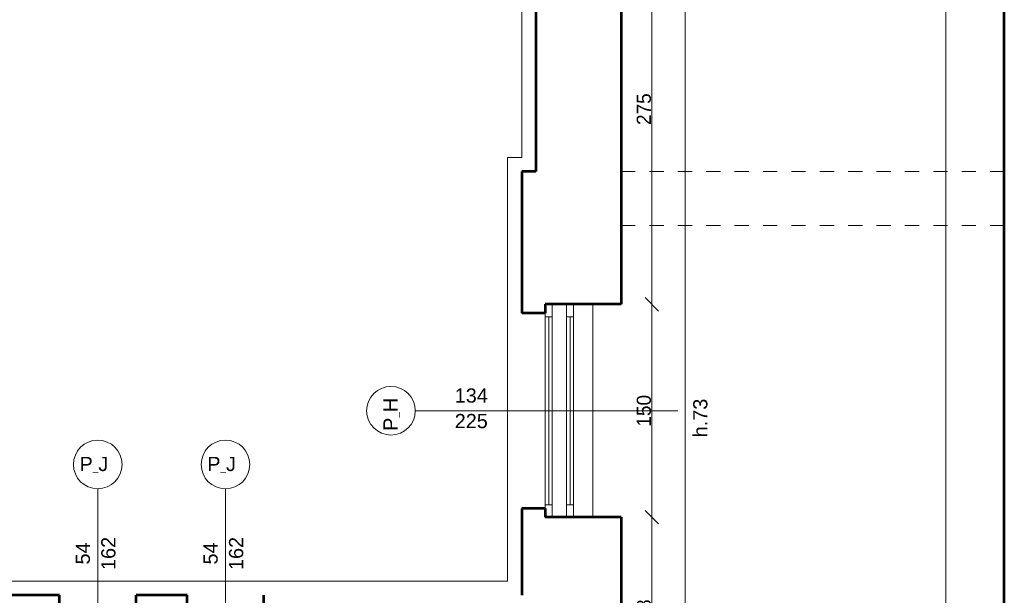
# Model space of a CAD drawing. Header units: inches. Extents: x -21887 to 84279, y -131485 to 67836.
# Tile 179 of 256: x -3257 to 3681, y 39981 to 44036. Entities that reach past the tile are written whole.
import ezdxf

# ---------------------------------------------------------------- set-up
doc = ezdxf.new("R2010")
doc.units = ezdxf.units.IN
doc.header["$MEASUREMENT"] = 0
doc.linetypes.add('Dashed copy', pattern=[200, 100, -100])
doc.layers.get('0').update_dxf_attribs({"lineweight": 13})
doc.layers.get('Defpoints').update_dxf_attribs({"lineweight": 13})
for name, color, linetype, lineweight in [('AI_MURY', 7, 'Continuous', 53), ('Dimensioning', 7, 'Continuous', 13), ('DRZWI', 7, 'Continuous', 13), ('PODCIAGI', 7, 'Continuous', 13)]:
    doc.layers.add(name, color=color, linetype=linetype, lineweight=lineweight)
doc.styles.add('GENERATED_STYLE_7', font='txt')
doc.styles.add('Style-Courier New', font='txt')
doc.dimstyles.new('Dimstyle_4', dxfattribs={"dimtxt": 100, "dimasz": 95, "dimexe": 0, "dimexo": 0, "dimgap": 0.09, "dimtad": 1, "dimdec": 0, "dimlfac": 0.1, "dimzin": 0, "dimdsep": 46, "dimlunit": 5, "dimtxsty": 'GENERATED_STYLE_7', "dimblk": 'ARROWHEAD_6', "dimcen": 0.09, "dimclrd": 161, "dimclre": 161, "dimclrt": 7, "dimadec": 0, "dimazin": 0, "dimtfac": 1, "dimtdec": 0, "dimtmove": 0, "dimatfit": 3, "dimfxl": 0, "dimtolj": 1, "dimtzin": 0, "dimarcsym": 0})

# ---------------------------------------------------------------- blocks, each defined once
blk = doc.blocks.new('ARROWHEAD_6')
at = {"color": 0, "linetype": 'Continuous'}
for p, q in [((0, 0), (-1, 0)), ((-0.5, -0.5), (0.5, 0.5))]:
    blk.add_line(p, q, dxfattribs=at)
blk = doc.blocks.new('*U207')
at = {"layer": 'Defpoints', "color": 0, "linetype": 'Continuous'}
for p in [(724.7, 55030.7), (1431.3, 55030.7), (853.3, -36559.3)]:
    blk.add_point(p, dxfattribs=at)
at = {"layer": 'Dimensioning', "color": 161, "linetype": 'Continuous', "lineweight": -2}
for p, q in [((1431.1, 55030.7), (1431.3, 55030.7)), ((1431.3, -36464.3), (1431.3, 54935.7)), ((1431.1, -36559.3), (1431.3, -36559.3))]:
    blk.add_line(p, q, dxfattribs=at)
at = {"layer": 'Dimensioning', "color": 161, "linetype": 'Continuous', "lineweight": -2, "xscale": 95, "yscale": 95, "zscale": 95}
for p, rotation in [((1431.3, 55030.7), 90), ((1431.3, -36559.3), 270)]:
    blk.add_blockref('ARROWHEAD_6', p, dxfattribs=dict(at, rotation=rotation))
at = {"layer": 'Dimensioning', "color": 7, "linetype": 'Continuous', "insert": (1375, 9235.7), "char_height": 100, "attachment_point": 5, "rotation": 90, "style": 'GENERATED_STYLE_7'}
blk.add_mtext('9159', dxfattribs=at)
blk = doc.blocks.new('*D1941')
at = {"layer": 'Defpoints'}
for p in [(724.7, 55030.7), (1431.3, 55030.7), (1431.3, 9235.7), (853.3, -36559.3)]:
    blk.add_point(p, dxfattribs=at)
at = {"layer": 'Dimensioning', "color": 161, "linetype": 'Continuous'}
blk.add_blockref('*U207', (0, 0), dxfattribs=at)
blk = doc.blocks.new('*U494')
at = {"layer": 'Defpoints', "color": 0, "linetype": 'Continuous'}
for p in [(980.5, 40530.7), (1197.4, 40530.7), (980.5, 39150.7)]:
    blk.add_point(p, dxfattribs=at)
at = {"layer": 'Dimensioning', "color": 161, "linetype": 'Continuous', "lineweight": -2}
for p, q in [((1197.2, 40530.7), (1197.4, 40530.7)), ((1197.4, 39245.7), (1197.4, 40435.7)), ((1197.2, 39150.7), (1197.4, 39150.7))]:
    blk.add_line(p, q, dxfattribs=at)
at = {"layer": 'Dimensioning', "color": 161, "linetype": 'Continuous', "lineweight": -2, "xscale": 95, "yscale": 95, "zscale": 95}
for p, rotation in [((1197.4, 40530.7), 90), ((1197.4, 39150.7), 270)]:
    blk.add_blockref('ARROWHEAD_6', p, dxfattribs=dict(at, rotation=rotation))
at = {"layer": 'Dimensioning', "color": 7, "linetype": 'Continuous', "insert": (1141.1, 39840.7), "char_height": 100, "attachment_point": 5, "rotation": 90, "style": 'GENERATED_STYLE_7'}
blk.add_mtext('138', dxfattribs=at)
blk = doc.blocks.new('*D2718')
at = {"layer": 'Defpoints'}
for p in [(980.5, 40530.7), (1197.4, 40530.7), (1197.4, 39840.7), (980.5, 39150.7)]:
    blk.add_point(p, dxfattribs=at)
at = {"layer": 'Dimensioning', "color": 161, "linetype": 'Continuous'}
blk.add_blockref('*U494', (0, 0), dxfattribs=at)
blk = doc.blocks.new('*U495')
at = {"layer": 'Defpoints', "color": 0, "linetype": 'Continuous'}
for p in [(980.5, 42030.7), (1197.4, 42030.7), (980.5, 40530.7)]:
    blk.add_point(p, dxfattribs=at)
at = {"layer": 'Dimensioning', "color": 161, "linetype": 'Continuous', "lineweight": -2}
for p, q in [((1197.2, 42030.7), (1197.4, 42030.7)), ((1197.4, 40625.7), (1197.4, 41935.7)), ((1197.2, 40530.7), (1197.4, 40530.7))]:
    blk.add_line(p, q, dxfattribs=at)
at = {"layer": 'Dimensioning', "color": 161, "linetype": 'Continuous', "lineweight": -2, "xscale": 95, "yscale": 95, "zscale": 95}
for p, rotation in [((1197.4, 42030.7), 90), ((1197.4, 40530.7), 270)]:
    blk.add_blockref('ARROWHEAD_6', p, dxfattribs=dict(at, rotation=rotation))
at = {"layer": 'Dimensioning', "color": 7, "linetype": 'Continuous', "insert": (1141.1, 41280.7), "char_height": 100, "attachment_point": 5, "rotation": 90, "style": 'GENERATED_STYLE_7'}
blk.add_mtext('150', dxfattribs=at)
blk = doc.blocks.new('*D2719')
at = {"layer": 'Defpoints'}
for p in [(980.5, 42030.7), (1197.4, 42030.7), (1197.4, 41280.7), (980.5, 40530.7)]:
    blk.add_point(p, dxfattribs=at)
at = {"layer": 'Dimensioning', "color": 161, "linetype": 'Continuous'}
blk.add_blockref('*U495', (0, 0), dxfattribs=at)
blk = doc.blocks.new('*U496')
at = {"layer": 'Defpoints', "color": 0, "linetype": 'Continuous'}
for p in [(980.5, 44780.8), (1197.4, 44780.8), (980.5, 42030.7)]:
    blk.add_point(p, dxfattribs=at)
at = {"layer": 'Dimensioning', "color": 161, "linetype": 'Continuous', "lineweight": -2}
for p, q in [((1197.2, 44780.8), (1197.4, 44780.8)), ((1197.4, 42125.7), (1197.4, 44685.8)), ((1197.2, 42030.7), (1197.4, 42030.7))]:
    blk.add_line(p, q, dxfattribs=at)
at = {"layer": 'Dimensioning', "color": 161, "linetype": 'Continuous', "lineweight": -2, "xscale": 95, "yscale": 95, "zscale": 95}
for p, rotation in [((1197.4, 44780.8), 90), ((1197.4, 42030.7), 270)]:
    blk.add_blockref('ARROWHEAD_6', p, dxfattribs=dict(at, rotation=rotation))
at = {"layer": 'Dimensioning', "color": 7, "linetype": 'Continuous', "insert": (1141.1, 43405.8), "char_height": 100, "attachment_point": 5, "rotation": 90, "style": 'GENERATED_STYLE_7'}
blk.add_mtext('275', dxfattribs=at)
blk = doc.blocks.new('*D2720')
at = {"layer": 'Defpoints'}
for p in [(980.5, 44780.8), (1197.4, 44780.8), (1197.4, 43405.8), (980.5, 42030.7)]:
    blk.add_point(p, dxfattribs=at)
at = {"layer": 'Dimensioning', "color": 161, "linetype": 'Continuous'}
blk.add_blockref('*U496', (0, 0), dxfattribs=at)
blk = doc.blocks.new('*U969')
at = {"layer": 'Defpoints', "color": 0, "linetype": 'Continuous'}
for p in [(3267.9, 52580.7), (3680.5, 52580.7), (3680.5, 39035.7)]:
    blk.add_point(p, dxfattribs=at)
at = {"layer": 'Dimensioning', "color": 161, "linetype": 'Continuous', "lineweight": -2}
for p, q in [((3268.1, 52580.7), (3267.9, 52580.7)), ((3267.9, 39130.7), (3267.9, 52485.7)), ((3268.1, 39035.7), (3267.9, 39035.7))]:
    blk.add_line(p, q, dxfattribs=at)
at = {"layer": 'Dimensioning', "color": 161, "linetype": 'Continuous', "lineweight": -2, "xscale": 95, "yscale": 95, "zscale": 95}
for p, rotation in [((3267.9, 52580.7), 90), ((3267.9, 39035.7), 270)]:
    blk.add_blockref('ARROWHEAD_6', p, dxfattribs=dict(at, rotation=rotation))
at = {"layer": 'Dimensioning', "color": 7, "linetype": 'Continuous', "insert": (3211.6, 45808.2), "char_height": 100, "attachment_point": 5, "rotation": 90, "style": 'GENERATED_STYLE_7'}
blk.add_mtext('1355', dxfattribs=at)
blk = doc.blocks.new('*D3528')
at = {"layer": 'Defpoints'}
for p in [(3267.9, 52580.7), (3680.5, 52580.7), (3267.9, 45808.2), (3680.5, 39035.7)]:
    blk.add_point(p, dxfattribs=at)
at = {"layer": 'Dimensioning', "color": 161, "linetype": 'Continuous'}
blk.add_blockref('*U969', (0, 0), dxfattribs=at)

msp = doc.modelspace()

# ---------------------------------------------------------------- linework, layer by layer
at = {"layer": 'AI_MURY', "color": 7, "linetype": 'Continuous'}
for p, q in [((3680.5, 39035.7), (3680.5, 52580.7)), ((380.5, 44843.3), (380.5, 42965.7)), ((980.5, 44780.8), (980.5, 42030.7)), ((380.5, 42965.7), (280.5, 42965.7)), ((280.5, 42965.7), (280.5, 41968.2)), ((980.5, 42030.7), (445.5, 42030.7)), ((445.5, 42030.7), (445.5, 41968.2)), ((445.5, 41968.2), (280.5, 41968.2)), ((445.5, 40593.2), (280.5, 40593.2)), ((280.5, 40593.2), (280.5, 39980.7)), ((445.5, 40593.2), (445.5, 40530.7)), ((980.5, 40530.7), (445.5, 40530.7)), ((980.5, 40530.7), (980.5, 39280.7)), ((-2977.4, 39980.7), (-3537.4, 39980.7)), ((-2977.4, 39806.6), (-2977.4, 39980.7)), ((-2437.4, 39806.6), (-2437.4, 39980.7)), ((-2077.4, 39980.7), (-2437.4, 39980.7)), ((-2077.4, 39806.6), (-2077.4, 39980.7)), ((-1537.4, 39806.6), (-1537.4, 39980.7))]:
    msp.add_line(p, q, dxfattribs=at)
at = {"layer": 'DRZWI', "color": 251, "linetype": 'Continuous'}
for p, q in [((280.5, 51880.7), (280.5, 43065.7)), ((180.5, 43065.7), (180.5, 40080.7)), ((180.5, 43065.7), (280.5, 43065.7)), ((780.5, 42030.7), (780.5, 40529.4)), ((180.5, 40080.7), (-6687.4, 40080.7))]:
    msp.add_line(p, q, dxfattribs=at)
at = {"layer": 'DRZWI', "color": 220, "linetype": 'Continuous'}
for p, q in [((495.5, 41943.2), (495.5, 42030.7)), ((595.5, 41943.2), (595.5, 42030.7)), ((645.5, 41943.2), (645.5, 42030.7)), ((445.5, 41943.2), (445.5, 41968.2)), ((495.5, 41943.2), (445.5, 41943.2)), ((445.5, 41943.2), (445.5, 40618.2)), ((470.5, 41943.2), (470.5, 40618.2)), ((495.5, 41943.2), (495.5, 40618.2)), ((645.5, 41943.2), (595.5, 41943.2)), ((595.5, 41943.2), (595.5, 40618.2)), ((620.5, 41943.2), (620.5, 40618.2)), ((645.5, 41943.2), (645.5, 40618.2)), ((-469.9, 41280.7), (1380.9, 41280.7)), ((-2707.4, 40731.1), (-2707.4, 38880.3)), ((-1807.4, 40731.1), (-1807.4, 38880.3)), ((495.5, 40618.2), (445.5, 40618.2)), ((445.5, 40618.2), (445.5, 40593.2)), ((495.5, 40618.2), (495.5, 40530.7)), ((595.5, 40618.2), (595.5, 40530.7)), ((645.5, 40618.2), (595.5, 40618.2)), ((645.5, 40618.2), (645.5, 40530.7))]:
    msp.add_line(p, q, dxfattribs=at)
for centre in [(-641.2, 41280.6), (-2707.3, 40902.4), (-1807.3, 40902.4)]:
    msp.add_circle(centre, 171.3, dxfattribs=at)
at = {"layer": 'PODCIAGI', "color": 7, "linetype": 'Dashed copy'}
for p, q in [((980.5, 42965.7), (3680.5, 42965.7)), ((980.5, 42585.7), (3680.5, 42585.7))]:
    msp.add_line(p, q, dxfattribs=at)

# ---------------------------------------------------------------- texts
at = {"layer": 'DRZWI', "color": 220, "insert": (-192, 41438.3), "char_height": 100, "width": 355.178, "attachment_point": 1, "line_spacing_factor": 1.079165, "style": 'GENERATED_STYLE_7'}
msp.add_mtext('\\fArial|b0|i0|c238|p39;134\\P225', dxfattribs=at)
at = {"layer": 'DRZWI', "color": 220, "char_height": 100, "attachment_point": 1, "rotation": 90, "style": 'GENERATED_STYLE_7'}
for s, insert, width in [('\\fArial|b0|i0|c238|p39;h.73', (1488.2, 41094), 460.863), ('\\fArial|b0|i0|c238|p39;P\\H50.000000;_\\H100.000000;H', (-694.7, 41139.1), 460.117)]:
    msp.add_mtext(s, dxfattribs=dict(at, insert=insert, width=width))
at = {"layer": 'DRZWI', "color": 220, "char_height": 100, "width": 460.117, "attachment_point": 1, "style": 'GENERATED_STYLE_7'}
for insert in [(-2835.4, 40956), (-1935.4, 40956)]:
    msp.add_mtext('\\fArial|b0|i0|c238|p39;P\\H50.000000;_\\H100.000000;J', dxfattribs=dict(at, insert=insert))
at = {"layer": 'DRZWI', "color": 220, "char_height": 100, "width": 355.178, "attachment_point": 2, "rotation": 90, "line_spacing_factor": 1.079252, "style": 'GENERATED_STYLE_7'}
for insert in [(-2862.5, 40275.6), (-1962.5, 40275.6)]:
    msp.add_mtext('\\fArial|b0|i0|c238|p39;54\\P162', dxfattribs=dict(at, insert=insert))

# ---------------------------------------------------------------- dimensions: what is measured, and where the dimension line sits
at = {"layer": 'Dimensioning', "color": 161, "linetype": 'Continuous'}
for base, p1, p2, picture, middle in [((1431.3, 55030.7), (853.3, -36559.3), (724.7, 55030.7), '*D1941', (1431.3, 9235.7)), ((3267.9247043, 52580.7131048), (3680.5180538, 39035.7131048), (3680.5180538, 52580.7131048), '*D3528', (3267.9247043, 45808.2131048)), ((1197.4, 44780.8), (980.5, 42030.7), (980.5, 44780.8), '*D2720', (1197.4, 43405.8)), ((1197.4, 42030.7), (980.5, 40530.7), (980.5, 42030.7), '*D2719', (1197.4, 41280.7)), ((1197.4, 40530.7), (980.5, 39150.7), (980.5, 40530.7), '*D2718', (1197.4, 39840.7))]:
    dim = msp.add_linear_dim(base=base, p1=p1, p2=p2, angle=90, dimstyle='Dimstyle_4', override={"dimtxsty": 'Style-Courier New', "dimclrd": 0, "dimclre": 161, "dimlwe": 0}, dxfattribs=at)
    dim.commit()
    dim.dimension.update_dxf_attribs({"geometry": picture, "text_midpoint": middle, "dimtype": 128})

doc.saveas('drawing.dxf')
